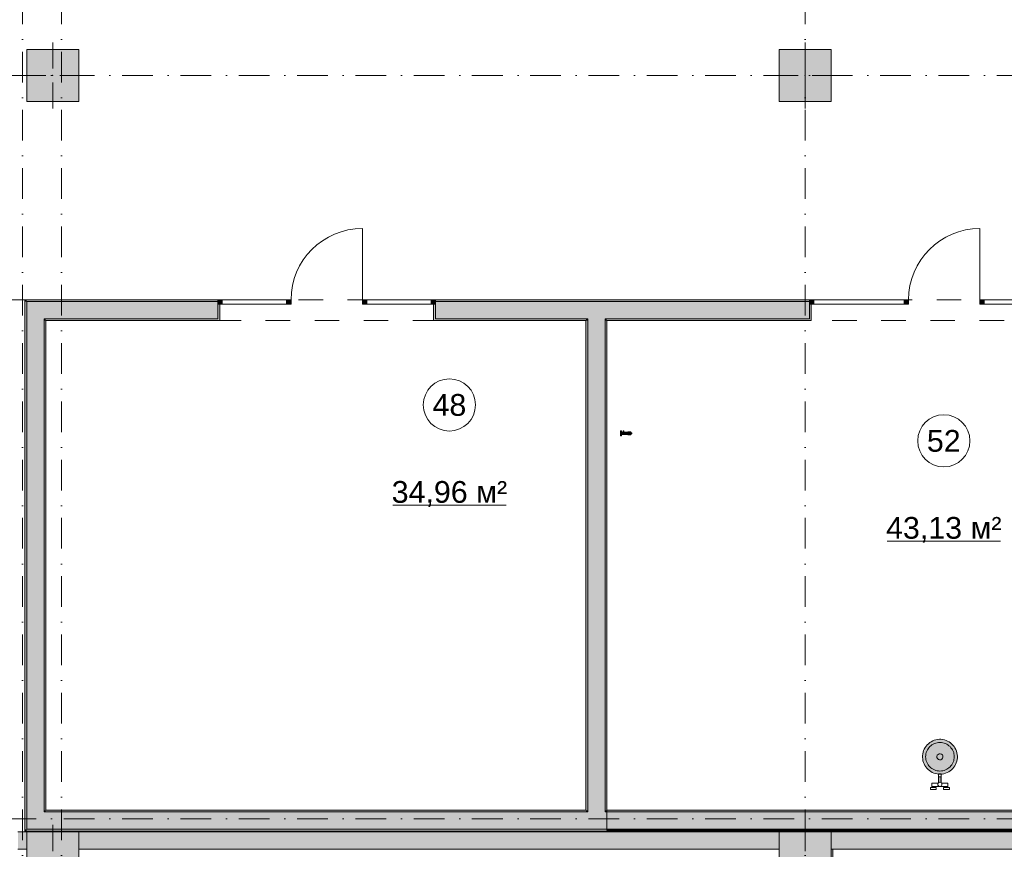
# Model space of a CAD drawing. Header units: millimetres. Extents: x -14761 to 157739, y -22400 to 107990.
# Tile 130 of 228: x 89970 to 101290, y 36100 to 45642. Entities that reach past the tile are written whole.
import ezdxf

# ---------------------------------------------------------------- set-up
doc = ezdxf.new("R2010")
doc.units = ezdxf.units.MM
doc.header["$MEASUREMENT"] = 0
doc.linetypes.add('Штриховая', pattern=[564.444447, 282.222223, -282.222223])
doc.linetypes.add('Штрихпунктирная', pattern=[670.277762, 352.777767, -176.388884, 0, -141.111112])
for name, color, linetype in [('Интерьер - Мебель', 7, 'Continuous'), ('Интерьер - Оборудование', 7, 'Continuous'), ('Интерьер - Оборудование бань', 7, 'Continuous'), ('Конструктив - Колонны', 7, 'Continuous'), ('Конструктив - Стены Блок 200 нов', 7, 'Continuous'), ('Конструктив - Стены Внутр сущ.', 7, 'Continuous'), ('Элемент Модели - Зона', 7, 'Continuous'), ('Элемент Модели - Оси', 7, 'Continuous')]:
    doc.layers.add(name, color=color, linetype=linetype)
doc.styles.add('СГЕНЕРИР_СТИЛЬ_1', font='txt')

msp = doc.modelspace()

# ---------------------------------------------------------------- hatches: boundary and pattern name
at = {"layer": 'Интерьер - Оборудование', "linetype": 'Continuous', "lineweight": 0, "true_color": 0xe5e5e5}
msp.add_hatch(color=254, dxfattribs=at).paths.add_polyline_path([(96906, 40901), (96905, 40901), (96904, 40901), (96904, 40901), (96904, 40898), (96890, 40898), (96890, 40899), (96890, 40905), (96890, 40910), (96890, 40913), (96890, 40914), (96878, 40914), (96878, 40913), (96878, 40910), (96878, 40905), (96878, 40899), (96878, 40892), (96878, 40884), (96878, 40877), (96878, 40870), (96878, 40864), (96878, 40859), (96878, 40856), (96878, 40854), (96890, 40854), (96890, 40856), (96890, 40859), (96890, 40864), (96890, 40870), (96890, 40871), (96956, 40871), (96957, 40870), (96957, 40870), (96963, 40870), (96963, 40870), (96963, 40868), (96963, 40868), (96963, 40867), (96993, 40867), (96995, 40868), (96995, 40869), (96995, 40869), (96995, 40870), (96995, 40871), (96995, 40873), (96995, 40876), (96995, 40878), (96995, 40879), (96999, 40879), (97003, 40879), (97004, 40879), (97005, 40879), (97006, 40880), (97007, 40880), (97008, 40882), (97008, 40885), (97008, 40886), (97008, 40887), (97007, 40888), (97006, 40889), (97003, 40889), (97002, 40889), (96998, 40889), (96995, 40889), (96995, 40890), (96995, 40893), (96995, 40895), (96995, 40897), (96995, 40899), (96995, 40899), (96995, 40900), (96995, 40901), (96993, 40901), (96963, 40901), (96963, 40901), (96963, 40900), (96963, 40899), (96963, 40898), (96957, 40898), (96956, 40898), (96916, 40898), (96916, 40901), (96915, 40901), (96915, 40901), (96914, 40901), (96914, 40912), (96913, 40912), (96912, 40912), (96910, 40912), (96908, 40912), (96907, 40912), (96906, 40912)])
at = {"layer": 'Интерьер - Оборудование бань', "linetype": 'Continuous', "lineweight": 0, "true_color": 0xffffff}
msp.add_hatch(color=7, dxfattribs=at).paths.add_polyline_path([(100350, 37158), (100352, 37138), (100355, 37119), (100360, 37100), (100368, 37082), (100377, 37064), (100388, 37048), (100400, 37032), (100414, 37018), (100429, 37006), (100445, 36995), (100462, 36985), (100480, 36977), (100499, 36971), (100518, 36967), (100537, 36965), (100557, 36965), (100577, 36966), (100596, 36970), (100615, 36976), (100633, 36983), (100651, 36992), (100667, 37002), (100682, 37015), (100697, 37028), (100709, 37043), (100720, 37060), (100730, 37077), (100738, 37095), (100744, 37114), (100747, 37133), (100750, 37152), (100750, 37172), (100748, 37192), (100744, 37211), (100739, 37230), (100732, 37248), (100723, 37266), (100712, 37282), (100700, 37297), (100686, 37311), (100671, 37324), (100655, 37335), (100638, 37345), (100620, 37352), (100601, 37358), (100582, 37362), (100562, 37365), (100543, 37365), (100523, 37363), (100504, 37360), (100485, 37354), (100467, 37347), (100449, 37338), (100433, 37327), (100418, 37315), (100403, 37301), (100391, 37286), (100380, 37270), (100370, 37253), (100362, 37235), (100356, 37216), (100352, 37197), (100350, 37177)])
at = {"layer": 'Конструктив - Колонны', "linetype": 'Continuous', "lineweight": 0, "true_color": 0x000000}
for points in [[(90050, 44700), (90650, 44700), (90650, 45300), (90050, 45300)], [(98700, 44700), (99300, 44700), (99300, 45300), (98700, 45300)], [(90050, 35700), (90650, 35700), (90650, 36300), (90050, 36300)], [(98700, 35700), (99300, 35700), (99300, 36300), (98700, 36300)]]:
    msp.add_hatch(color=18, dxfattribs=at).paths.add_polyline_path(points)
at = {"layer": 'Конструктив - Стены Блок 200 нов', "linetype": 'Continuous', "lineweight": 0, "true_color": 0x000000}
for points in [[(90050, 42420), (90030, 42420), (90050, 42400)], [(90030, 42400), (90050, 42400), (90030, 42420)], [(90030, 36330), (90050, 36330), (90050, 42400), (90030, 42400)], [(92249, 42420), (90050, 42420), (90050, 42400), (92249, 42400)], [(90250, 42400), (90050, 42400), (90250, 42200)], [(90050, 42200), (90250, 42200), (90050, 42400)], [(90250, 42200), (92249, 42200), (92249, 42370), (92249, 42400), (90250, 42400)], [(92249, 42420), (92249, 42370), (92299, 42370), (92299, 42420)], [(92249, 42180), (92269, 42180), (92269, 42370), (92249, 42370), (92249, 42200)], [(93039, 42420), (93039, 42370), (93089, 42370), (93089, 42380), (93089, 42420)], [(93909, 42420), (93909, 42380), (93909, 42370), (93959, 42370), (93959, 42420)], [(94699, 42420), (94699, 42370), (94749, 42370), (94749, 42420)], [(94729, 42180), (94749, 42180), (94749, 42200), (94749, 42370), (94729, 42370)], [(94749, 42400), (96700, 42400), (96700, 42420), (94749, 42420)], [(94749, 42400), (94749, 42370), (94749, 42200), (96500, 42200), (96500, 42400)], [(96500, 42200), (96700, 42200), (96700, 42400), (96500, 42400)], [(96700, 42400), (99049, 42400), (99049, 42420), (96700, 42420)], [(96700, 42200), (99049, 42200), (99049, 42370), (99049, 42400), (96700, 42400)], [(99049, 42420), (99049, 42370), (99099, 42370), (99099, 42420)], [(99049, 42180), (99069, 42180), (99069, 42370), (99049, 42370), (99049, 42200)], [(100139, 42420), (100139, 42370), (100189, 42370), (100189, 42380), (100189, 42420)], [(101009, 42420), (101009, 42380), (101009, 42370), (101059, 42370), (101059, 42420)], [(90050, 42200), (90050, 36530), (90250, 36530), (90250, 42200)], [(90270, 42200), (90250, 42200), (90270, 42180)], [(90250, 42180), (90270, 42180), (90250, 42200)], [(90250, 42180), (90250, 36550), (90270, 36550), (90270, 42180)], [(92249, 42200), (90270, 42200), (90270, 42180), (92249, 42180)], [(94749, 42200), (94749, 42180), (96480, 42180), (96480, 42200)], [(96480, 42180), (96500, 42180), (96500, 42200), (96480, 42200)], [(96480, 42180), (96480, 36550), (96500, 36550), (96500, 42180)], [(96500, 42180), (96700, 42180), (96700, 42200), (96500, 42200)], [(96700, 36550), (96700, 42180), (96500, 42180), (96500, 36550)], [(96700, 42180), (96720, 42180), (96720, 42200), (96700, 42200)], [(96720, 36550), (96720, 42180), (96700, 42180), (96700, 36550)], [(99049, 42200), (96720, 42200), (96720, 42180), (99049, 42180)], [(90250, 36530), (90050, 36330), (90250, 36330)], [(90250, 36530), (90050, 36530), (90050, 36330)], [(90270, 36550), (90250, 36530), (90270, 36530)], [(90270, 36550), (90250, 36550), (90250, 36530)], [(90250, 36330), (96500, 36330), (96500, 36530), (90250, 36530)], [(90270, 36530), (96480, 36530), (96480, 36550), (90270, 36550)], [(96480, 36530), (96500, 36530), (96500, 36550), (96480, 36550)], [(96500, 36530), (96700, 36530), (96700, 36550), (96500, 36550)], [(96500, 36330), (96700, 36330), (96700, 36530), (96500, 36530)], [(96700, 36530), (96720, 36530), (96720, 36550), (96700, 36550)], [(96700, 36330), (104400, 36330), (104400, 36530), (96700, 36530)], [(96720, 36530), (104380, 36530), (104380, 36550), (96720, 36550)], [(90050, 36330), (90030, 36310), (90050, 36310)], [(90050, 36330), (90030, 36330), (90030, 36310)], [(117300, 36330), (90050, 36330), (90050, 36310), (117300, 36310)], [(99320, 36100), (99300, 36100), (99300, 34800), (99320, 34800)]]:
    msp.add_hatch(color=18, dxfattribs=at).paths.add_polyline_path(points)
at = {"layer": 'Конструктив - Стены Внутр сущ.', "linetype": 'Continuous', "lineweight": 0, "true_color": 0x000000}
for points in [[(89950, 36300), (89950, 36100), (90050, 36100), (90050, 36300)], [(90650, 36300), (90650, 36100), (98700, 36100), (98700, 36300)], [(99300, 36300), (99300, 36100), (107700, 36100), (107700, 36300)]]:
    msp.add_hatch(color=18, dxfattribs=at).paths.add_polyline_path(points)

# ---------------------------------------------------------------- linework, layer by layer
at = {"layer": 'Интерьер - Мебель', "color": 7, "linetype": 'Continuous', "lineweight": 15}
msp.add_lwpolyline([(99049, 42180), (96720, 42180), (96720, 36320), (104380, 36320), (104380, 42180), (102149, 42180), (102149, 42095)], dxfattribs=at)
at = {"layer": 'Интерьер - Оборудование', "color": 7, "linetype": 'Continuous', "lineweight": 15}
for p, q in [((96890, 40898), (96890, 40871)), ((96904, 40898), (96916, 40898)), ((96906, 40901), (96914, 40901)), ((96947, 40894), (96955, 40894)), ((96947, 40876), (96947, 40893)), ((96955, 40874), (96947, 40874)), ((96963, 40898), (96963, 40870)), ((96993, 40901), (96993, 40867)), ((96995, 40889), (96995, 40879))]:
    msp.add_line(p, q, dxfattribs=at)
at = {"layer": 'Интерьер - Оборудование', "color": 7, "linetype": 'Continuous', "lineweight": 15, "flags": 128}
msp.add_lwpolyline([(96906, 40901), (96906, 40912), (96907, 40912), (96908, 40912), (96910, 40912), (96912, 40912), (96913, 40912), (96914, 40912), (96914, 40901), (96915, 40901), (96915, 40901), (96916, 40901), (96916, 40898), (96956, 40898), (96957, 40898), (96963, 40898), (96963, 40899), (96963, 40900), (96963, 40901), (96963, 40901), (96993, 40901), (96995, 40901), (96995, 40900), (96995, 40899), (96995, 40899), (96995, 40897), (96995, 40895), (96995, 40893), (96995, 40890), (96995, 40889), (96998, 40889), (97002, 40889), (97003, 40889), (97006, 40889), (97007, 40888), (97008, 40887), (97008, 40886), (97008, 40885), (97008, 40882), (97007, 40880), (97006, 40880), (97005, 40879), (97004, 40879), (97003, 40879), (96999, 40879), (96995, 40879), (96995, 40878), (96995, 40876), (96995, 40873), (96995, 40871), (96995, 40870), (96995, 40869), (96995, 40869), (96995, 40868), (96993, 40867), (96963, 40867), (96963, 40868), (96963, 40868), (96963, 40870), (96963, 40870), (96957, 40870), (96957, 40870), (96956, 40871), (96890, 40871), (96890, 40870), (96890, 40864), (96890, 40859), (96890, 40856), (96890, 40854), (96878, 40854), (96878, 40856), (96878, 40859), (96878, 40864), (96878, 40870), (96878, 40877), (96878, 40884), (96878, 40892), (96878, 40899), (96878, 40905), (96878, 40910), (96878, 40913), (96878, 40914), (96890, 40914), (96890, 40913), (96890, 40910), (96890, 40905), (96890, 40899), (96890, 40898), (96904, 40898), (96904, 40901), (96904, 40901), (96905, 40901)], close=True, dxfattribs=at)
at = {"layer": 'Интерьер - Оборудование', "color": 7, "linetype": 'Continuous', "lineweight": 15}
for centre, radius, start, end in [((96941, 40893), 5.65, 0, 10.216), ((96947, 40894), 0.422, 90, 190.2158), ((96941, 40876), 5.65, 349.784, 0), ((96947, 40875), 0.422, 169.7842, 270), ((96963, 40894), 7.77, 152.2265, 163.6601), ((96978, 40889), 23.3, 163.6601, 167.4903), ((96978, 40879), 23.3, 192.5097, 196.3399), ((96963, 40875), 7.77, 196.3399, 207.7735), ((96960, 40895), 4.8, 141.9854, 152.2265), ((96957, 40897), 0.883, 90, 141.9852), ((96957, 40871), 0.883, 218.0148, 270), ((96960, 40874), 4.8, 207.7735, 218.0146), ((96957, 40897), 0.883, 38.0148, 90), ((96957, 40871), 0.883, 270, 321.9852), ((96954, 40895), 4.8, 27.7735, 38.0146), ((96951, 40894), 7.86, 16.088, 27.7735), ((96951, 40875), 7.86, 332.2265, 343.912), ((96954, 40874), 4.8, 321.9854, 332.2265), ((96936, 40889), 24.1, 12.2648, 16.0881), ((96925, 40887), 35.2, 4.1641, 12.2648), ((96925, 40882), 35.2, 347.7352, 355.8359), ((96936, 40880), 24.1, 343.9119, 347.7352), ((96891, 40884), 68.6, 0, 4.1641), ((96891, 40884), 68.6, 355.8359, 0)]:
    msp.add_arc(centre, radius, start, end, dxfattribs=at)
at = {"layer": 'Интерьер - Оборудование бань', "color": 7, "linetype": 'Continuous', "lineweight": 15}
for p, q in [((100405, 37243), (100413, 37256)), ((100413, 37256), (100423, 37269)), ((100423, 37269), (100433, 37281)), ((100433, 37281), (100446, 37292)), ((100446, 37292), (100458, 37302)), ((100458, 37302), (100472, 37310)), ((100472, 37310), (100487, 37317)), ((100487, 37317), (100502, 37322)), ((100502, 37322), (100518, 37326)), ((100518, 37326), (100534, 37329)), ((100534, 37329), (100550, 37329)), ((100550, 37329), (100566, 37329)), ((100566, 37329), (100582, 37326)), ((100582, 37326), (100598, 37322)), ((100598, 37322), (100613, 37317)), ((100613, 37317), (100628, 37310)), ((100628, 37310), (100642, 37302)), ((100642, 37302), (100654, 37292)), ((100654, 37292), (100667, 37281)), ((100667, 37281), (100677, 37269)), ((100677, 37269), (100687, 37256)), ((100687, 37256), (100695, 37243)), ((100385, 37165), (100386, 37181)), ((100386, 37149), (100385, 37165)), ((100386, 37181), (100389, 37197)), ((100389, 37133), (100386, 37149)), ((100389, 37197), (100392, 37213)), ((100392, 37117), (100389, 37133)), ((100392, 37213), (100398, 37228)), ((100398, 37228), (100405, 37243)), ((100515, 37169), (100519, 37182)), ((100516, 37155), (100515, 37169)), ((100522, 37143), (100516, 37155)), ((100519, 37182), (100528, 37192)), ((100533, 37134), (100522, 37143)), ((100528, 37192), (100540, 37199)), ((100546, 37130), (100533, 37134)), ((100540, 37199), (100554, 37200)), ((100554, 37200), (100567, 37196)), ((100572, 37138), (100560, 37131)), ((100567, 37196), (100578, 37187)), ((100581, 37148), (100572, 37138)), ((100578, 37187), (100584, 37175)), ((100585, 37161), (100581, 37148)), ((100584, 37175), (100585, 37161)), ((100695, 37243), (100702, 37228)), ((100702, 37228), (100708, 37213)), ((100708, 37213), (100711, 37197)), ((100711, 37133), (100708, 37117)), ((100711, 37197), (100714, 37181)), ((100714, 37149), (100711, 37133)), ((100714, 37181), (100715, 37165)), ((100715, 37165), (100714, 37149)), ((100398, 37102), (100392, 37117)), ((100405, 37087), (100398, 37102)), ((100413, 37073), (100405, 37087)), ((100423, 37060), (100413, 37073)), ((100433, 37048), (100423, 37060)), ((100446, 37038), (100433, 37048)), ((100458, 37028), (100446, 37038)), ((100472, 37020), (100458, 37028)), ((100487, 37013), (100472, 37020)), ((100560, 37131), (100546, 37130)), ((100628, 37020), (100613, 37013)), ((100642, 37028), (100628, 37020)), ((100654, 37038), (100642, 37028)), ((100667, 37048), (100654, 37038)), ((100677, 37060), (100667, 37048)), ((100687, 37073), (100677, 37060)), ((100695, 37087), (100687, 37073)), ((100702, 37102), (100695, 37087)), ((100708, 37117), (100702, 37102)), ((100502, 37007), (100487, 37013)), ((100518, 37003), (100502, 37007)), ((100534, 37001), (100518, 37003)), ((100550, 37000), (100534, 37001)), ((100539, 36870), (100539, 36935)), ((100539, 36935), (100559, 36935)), ((100566, 37001), (100550, 37000)), ((100559, 36935), (100559, 36870)), ((100582, 37003), (100566, 37001)), ((100598, 37007), (100582, 37003)), ((100613, 37013), (100598, 37007)), ((100491, 36824), (100457, 36824)), ((100491, 36812), (100457, 36812)), ((100607, 36824), (100641, 36824)), ((100607, 36812), (100641, 36812))]:
    msp.add_line(p, q, dxfattribs=at)
at = {"layer": 'Интерьер - Оборудование бань', "color": 7, "linetype": 'Continuous', "lineweight": 15, "flags": 128}
msp.add_lwpolyline([(100350, 37158), (100350, 37177), (100352, 37197), (100356, 37216), (100362, 37235), (100370, 37253), (100380, 37270), (100391, 37286), (100403, 37301), (100418, 37315), (100433, 37327), (100449, 37338), (100467, 37347), (100485, 37354), (100504, 37360), (100523, 37363), (100543, 37365), (100562, 37365), (100582, 37362), (100601, 37358), (100620, 37352), (100638, 37345), (100655, 37335), (100671, 37324), (100686, 37311), (100700, 37297), (100712, 37282), (100723, 37266), (100732, 37248), (100739, 37230), (100744, 37211), (100748, 37192), (100750, 37172), (100750, 37152), (100747, 37133), (100744, 37114), (100738, 37095), (100730, 37077), (100720, 37060), (100709, 37043), (100697, 37028), (100682, 37015), (100667, 37002), (100651, 36992), (100633, 36983), (100615, 36976), (100596, 36970), (100577, 36966), (100557, 36965), (100537, 36965), (100518, 36967), (100499, 36971), (100480, 36977), (100462, 36985), (100445, 36995), (100429, 37006), (100414, 37018), (100400, 37032), (100388, 37048), (100377, 37064), (100368, 37082), (100360, 37100), (100355, 37119), (100352, 37138)], close=True, dxfattribs=at)
msp.add_lwpolyline([(100533, 36967), (100565, 36967), (100565, 36916), (100565, 36903), (100565, 36866, -0.06464), (100569, 36861), (100641, 36861), (100641, 36812), (100658, 36812), (100658, 36788), (100590, 36788), (100590, 36812), (100607, 36812), (100607, 36824), (100491, 36824), (100491, 36812), (100508, 36812), (100508, 36788), (100440, 36788), (100440, 36812), (100457, 36812), (100457, 36861), (100529, 36861, -0.06464), (100533, 36866)], format="xyb", close=True, dxfattribs=at)
at = {"layer": 'Интерьер - Оборудование бань', "color": 7, "linetype": 'Continuous', "lineweight": 15}
msp.add_circle((100549, 36848), 24, dxfattribs=at)
for start, end in [(146.4033, 213.5967), (326.4033, 33.5967)]:
    msp.add_arc((100549, 36914), 12, start, end, dxfattribs=at)
at = {"layer": 'Конструктив - Колонны', "color": 251, "linetype": 'Continuous', "lineweight": 5, "true_color": 0x575757}
for p, q in [((90350, 45080), (90350, 45380)), ((99000, 45080), (99000, 45380)), ((89730, 45000), (90030, 45000)), ((90270, 45000), (89970, 45000)), ((90430, 45000), (90730, 45000)), ((98920, 45000), (98620, 45000)), ((99080, 45000), (99380, 45000)), ((90350, 44920), (90350, 44620)), ((99000, 44920), (99000, 44620)), ((90350, 36080), (90350, 36380)), ((99000, 36080), (99000, 36380))]:
    msp.add_line(p, q, dxfattribs=at)
at = {"layer": 'Конструктив - Колонны', "color": 251, "linetype": 'Continuous', "lineweight": 15, "true_color": 0x575757, "flags": 128}
for points in [[(90050, 44700), (90650, 44700), (90650, 45300), (90050, 45300)], [(98700, 44700), (99300, 44700), (99300, 45300), (98700, 45300)], [(90050, 35700), (90650, 35700), (90650, 36300), (90050, 36300)], [(98700, 35700), (99300, 35700), (99300, 36300), (98700, 36300)]]:
    msp.add_lwpolyline(points, close=True, dxfattribs=at)
at = {"layer": 'Конструктив - Колонны', "color": 251, "linetype": 'Continuous', "lineweight": 5, "true_color": 0x575757}
for p in [(90350, 45000), (99000, 45000)]:
    msp.add_point(p, dxfattribs=at)
at = {"layer": 'Конструктив - Стены Блок 200 нов', "color": 251, "linetype": 'Continuous', "lineweight": 5, "true_color": 0x575757}
for p, q in [((93909, 42420), (93909, 43240)), ((101009, 42420), (101009, 43240)), ((92249, 42420), (93089, 42420)), ((92249, 42420), (92249, 42370)), ((92299, 42420), (92249, 42420)), ((92249, 42370), (93089, 42370)), ((92249, 42370), (92299, 42370)), ((92299, 42370), (92299, 42420)), ((93039, 42420), (93039, 42370)), ((93089, 42420), (93039, 42420)), ((93039, 42370), (93089, 42370)), ((93089, 42380), (93089, 42420)), ((93089, 42370), (93089, 42380)), ((94749, 42420), (93909, 42420)), ((93909, 42420), (93909, 42380)), ((93959, 42420), (93909, 42420)), ((93909, 42380), (93909, 42370)), ((94749, 42370), (93909, 42370)), ((93909, 42370), (93959, 42370)), ((93959, 42370), (93959, 42420)), ((94699, 42420), (94699, 42370)), ((94749, 42420), (94699, 42420)), ((94699, 42370), (94749, 42370)), ((94749, 42370), (94749, 42420)), ((99049, 42420), (100189, 42420)), ((99049, 42420), (99049, 42370)), ((99099, 42420), (99049, 42420)), ((99049, 42370), (100189, 42370)), ((99049, 42370), (99099, 42370)), ((99099, 42370), (99099, 42420)), ((100139, 42420), (100139, 42370)), ((100189, 42420), (100139, 42420)), ((100139, 42370), (100189, 42370)), ((100189, 42380), (100189, 42420)), ((100189, 42370), (100189, 42380)), ((102149, 42420), (101009, 42420)), ((101009, 42420), (101009, 42380)), ((101059, 42420), (101009, 42420)), ((101009, 42380), (101009, 42370)), ((102149, 42370), (101009, 42370)), ((101009, 42370), (101059, 42370)), ((101059, 42370), (101059, 42420))]:
    msp.add_line(p, q, dxfattribs=at)
at = {"layer": 'Конструктив - Стены Блок 200 нов', "color": 251, "linetype": 'Continuous', "lineweight": 20, "true_color": 0x575757}
for p, q in [((90250, 42400), (90050, 42400)), ((90050, 42400), (90050, 42200)), ((90250, 42400), (90050, 42400)), ((92249, 42400), (90250, 42400)), ((92249, 42420), (92249, 42400)), ((92249, 42420), (92249, 42400)), ((92249, 42420), (92249, 42400)), ((92249, 42400), (92249, 42370)), ((92249, 42400), (92249, 42370)), ((92249, 42400), (92249, 42370)), ((92249, 42370), (92269, 42370)), ((92249, 42200), (92249, 42370)), ((92269, 42370), (92269, 42180)), ((92269, 42370), (92269, 42180)), ((94729, 42370), (94729, 42180)), ((94749, 42370), (94729, 42370)), ((94729, 42370), (94729, 42180)), ((94749, 42420), (94749, 42400)), ((94749, 42420), (94749, 42400)), ((94749, 42420), (94749, 42400)), ((96500, 42400), (94749, 42400)), ((94749, 42400), (94749, 42370)), ((94749, 42400), (94749, 42370)), ((94749, 42400), (94749, 42370)), ((94749, 42200), (94749, 42370)), ((96700, 42400), (96500, 42400)), ((99049, 42400), (96700, 42400)), ((99049, 42420), (99049, 42400)), ((99049, 42420), (99049, 42400)), ((99049, 42420), (99049, 42400)), ((99049, 42400), (99049, 42370)), ((99049, 42400), (99049, 42370)), ((99049, 42400), (99049, 42370)), ((99049, 42370), (99069, 42370)), ((99049, 42200), (99049, 42370)), ((99069, 42370), (99069, 42180)), ((99069, 42370), (99069, 42180)), ((90050, 42200), (90050, 36530)), ((90270, 42200), (90250, 42200)), ((90250, 36530), (90250, 42200)), ((90270, 42200), (90250, 42200)), ((90270, 42200), (92249, 42200)), ((92249, 42180), (92269, 42180)), ((92249, 42180), (92269, 42180)), ((94749, 42180), (94729, 42180)), ((94749, 42180), (94729, 42180)), ((94749, 42200), (96500, 42200)), ((96500, 42200), (96500, 42180)), ((96500, 42200), (96500, 42180)), ((96500, 42180), (96500, 36550)), ((96700, 42200), (99049, 42200)), ((96700, 42180), (96700, 42200)), ((96700, 42180), (96700, 42200)), ((96700, 36550), (96700, 42180)), ((99049, 42180), (99069, 42180)), ((99049, 42180), (99069, 42180)), ((90050, 36530), (90050, 36330)), ((90250, 36530), (90270, 36530)), ((90250, 36530), (90270, 36530)), ((96500, 36530), (90270, 36530)), ((96500, 36550), (96500, 36530)), ((96500, 36550), (96500, 36530)), ((96700, 36530), (96700, 36550)), ((96700, 36530), (96700, 36550)), ((104400, 36530), (96700, 36530)), ((90050, 36330), (90250, 36330)), ((90050, 36330), (90250, 36330)), ((90250, 36330), (96500, 36330)), ((96500, 36330), (96700, 36330)), ((96700, 36330), (104400, 36330))]:
    msp.add_line(p, q, dxfattribs=at)
at = {"layer": 'Конструктив - Стены Блок 200 нов', "color": 251, "linetype": 'Continuous', "lineweight": 20, "true_color": 0x575757, "flags": 128}
for points in [[(90030, 42420), (90050, 42420)], [(90030, 42420), (90030, 36310)], [(92249, 42420), (90050, 42420)], [(96700, 42420), (94749, 42420)], [(99049, 42420), (96700, 42420)], [(90270, 36550), (90270, 42180)], [(90270, 42180), (92249, 42180)], [(94749, 42180), (96480, 42180)], [(96480, 42180), (96480, 36550)], [(96720, 42180), (99049, 42180)], [(96720, 36550), (96720, 42180)], [(96480, 36550), (90270, 36550)], [(104380, 36550), (96720, 36550)], [(90030, 36310), (90050, 36310)], [(90050, 36310), (117300, 36310)], [(99320, 34800), (99320, 36100)]]:
    msp.add_lwpolyline(points, dxfattribs=at)
at = {"layer": 'Конструктив - Стены Блок 200 нов', "color": 251, "linetype": 'Continuous', "lineweight": 5, "true_color": 0x575757}
for centre in [(93909, 42420), (101009, 42420)]:
    msp.add_arc(centre, 820, 90, 180, dxfattribs=at)
at = {"layer": 'Конструктив - Стены Внутр сущ.', "color": 251, "linetype": 'Continuous', "lineweight": 20, "true_color": 0x575757, "flags": 128}
for points in [[(90050, 36300), (89950, 36300)], [(98700, 36300), (90650, 36300)], [(107700, 36300), (99300, 36300)], [(89950, 36100), (90050, 36100)], [(90650, 36100), (98700, 36100)], [(99300, 36100), (107700, 36100)]]:
    msp.add_lwpolyline(points, dxfattribs=at)
at = {"layer": 'Элемент Модели - Зона', "color": 7, "linetype": 'Continuous', "lineweight": 15}
for p, q in [((94260, 40058), (95561, 40058)), ((99944, 39645), (101245, 39645))]:
    msp.add_line(p, q, dxfattribs=at)
at = {"layer": 'Элемент Модели - Зона', "color": 7, "linetype": 'Штриховая', "lineweight": 15, "flags": 128}
for points in [[(36150, 44957), (36110, 44957), (36110, 36320), (41880, 36320), (41880, 39142), (45143, 42405), (45157, 42391), (45157, 42420), (63300, 42420), (63300, 42400), (77400, 42400), (77400, 42420), (114081, 42420), (117317, 39177), (117320, 38842), (117320, 36305), (117360, 36305), (117360, 34300), (117120, 34300), (117120, 35700), (116700, 35700), (116700, 36100), (108300, 36100), (108300, 35700), (107700, 35700), (107700, 36100), (99320, 36100), (99320, 26970), (107700, 26970), (107700, 27650), (108300, 27650), (108300, 26460), (112380, 26460), (112380, 27370), (112500, 27370), (112500, 21180), (117120, 21180), (117120, 26250), (116650, 26250), (116650, 27750), (117120, 27750), (117120, 32800), (117360, 32800), (117360, 20150), (117120, 20150), (117120, 20940), (99320, 20940), (99320, 14650), (117120, 14650), (117120, 17700), (116700, 17700), (116700, 18326), (117120, 18326), (117120, 18650), (117360, 18650), (117360, 18320), (120850, 18320), (120850, 37205), (120239, 37205), (120239, 45000), (125700, 45000), (125700, 45300), (126300, 45300), (126300, 45000), (141025, 45000), (141025, 45100), (140125, 45100), (140125, 47500), (132700, 47500), (132700, 53680), (130530, 53680), (130530, 54300), (129183, 54300), (126300, 54300), (126300, 53700), (125700, 53700), (125700, 54213), (124800, 54213), (117300, 54213), (117300, 53700), (116700, 53700), (116700, 54213), (108300, 54213), (108300, 53700), (107700, 53700), (107700, 54213), (99300, 54213), (99300, 53700), (98700, 53700), (98700, 54213), (90650, 54213), (90650, 53700), (90050, 53700), (89950, 53700), (89950, 48633), (77450, 48633), (77450, 53800), (77450, 61690), (77460, 61690), (77460, 67850), (74720, 67850), (74720, 59730), (73965, 59730), (73965, 54212), (72300, 54212), (72300, 53700), (71700, 53700), (71700, 54212), (63300, 54212), (63300, 53700), (62700, 53700), (62700, 54212), (61025, 54212), (61025, 46500), (61025, 45000), (54300, 45000), (54300, 44700), (53700, 44700), (53700, 45000), (45300, 45000), (45300, 44700), (44700, 44700), (44700, 45000), (36750, 45000), (36750, 44700), (36150, 44700)], [(90050, 44700), (90050, 45300), (90650, 45300), (90650, 44700)], [(98700, 44700), (98700, 45300), (99300, 45300), (99300, 44700)], [(96480, 36550), (96480, 42180), (90270, 42180), (90270, 36550)], [(96720, 42180), (96720, 36550), (104380, 36550), (104380, 42180)]]:
    msp.add_lwpolyline(points, close=True, dxfattribs=at)
at = {"layer": 'Элемент Модели - Зона', "color": 7, "linetype": 'Continuous', "lineweight": 15, "flags": 128}
for points in [[(95210, 41211, 1), (94610, 41211, 1)], [(100894, 40798, 1), (100294, 40798, 1)]]:
    msp.add_lwpolyline(points, format="xyb", close=True, dxfattribs=at)
at = {"layer": 'Элемент Модели - Оси', "color": 7, "linetype": 'Штрихпунктирная', "lineweight": 15}
for p, q in [((90000, 92200), (90000, -1975)), ((90450, 92200), (90450, -1975)), ((99000, 92200), (99000, -1975)), ((-12761, 45000), (155650, 45000)), ((-12761, 36450), (155650, 36450))]:
    msp.add_line(p, q, dxfattribs=at)

# ---------------------------------------------------------------- texts
at = {"layer": 'Элемент Модели - Зона', "color": 7, "lineweight": 15, "char_height": 250, "attachment_point": 5, "style": 'СГЕНЕРИР_СТИЛЬ_1'}
for s, insert in [('\\A1;{\\pqc;\\fArial|b0|i0|c204|p38;48}', (94910, 41209)), ('\\A1;{\\pqc;\\fArial|b0|i0|c204|p38;52}', (100594, 40796)), ('\\A1;{\\pqc;\\fArial|b0|i0|c204|p38;34,96 м²}', (94910, 40187)), ('\\A1;{\\pqc;\\fArial|b0|i0|c204|p38;43,13 м²}', (100594, 39774))]:
    msp.add_mtext(s, dxfattribs=dict(at, insert=insert))

doc.saveas('drawing.dxf')
